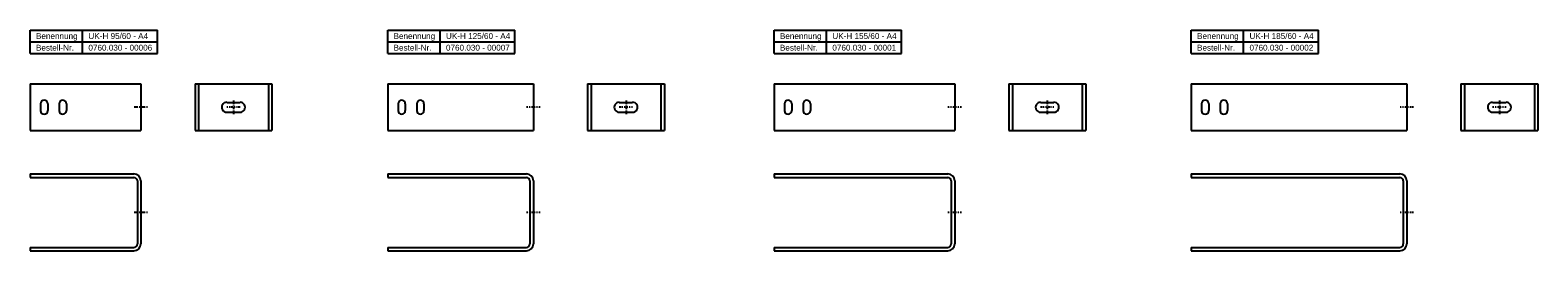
# Model space of a CAD drawing. Header units: inches. Extents: x 35 to 2736, y 37 to 227.
# Tile 1 of 2: x 35 to 1329, y 37 to 227. Entities that reach past the tile are written whole.
import ezdxf

# ---------------------------------------------------------------- set-up
doc = ezdxf.new("R2010")
doc.units = ezdxf.units.IN
doc.header["$LTSCALE"] = 4
doc.header["$MEASUREMENT"] = 0
doc.linetypes.add('STRICHPUNKT2', pattern=[0.5, 0.25, -0.125, 0, -0.125])
doc.layers.add('Halfen', color=2, linetype='Continuous')
doc.styles.add('ARIAL50', font='ARIAL.TTF', dxfattribs={"height": 5})

msp = doc.modelspace()

# ---------------------------------------------------------------- linework, layer by layer
at = {"layer": 'Halfen'}
for p, q in [((34.8, 206.7), (34.8, 226.7)), ((34.8, 226.7), (144, 226.7)), ((79.8, 206.7), (79.8, 226.7)), ((144, 206.7), (144, 226.7)), ((341.7, 206.7), (341.7, 226.7)), ((341.7, 226.7), (450.9, 226.7)), ((386.7, 206.7), (386.7, 226.7)), ((450.9, 206.7), (450.9, 226.7)), ((673.3, 206.7), (673.3, 226.7)), ((673.3, 226.7), (782.5, 226.7)), ((718.3, 206.7), (718.3, 226.7)), ((782.5, 206.7), (782.5, 226.7)), ((1031.3, 206.7), (1031.3, 226.7)), ((1031.3, 226.7), (1140.5, 226.7)), ((1076.3, 206.7), (1076.3, 226.7)), ((1140.5, 206.7), (1140.5, 226.7)), ((34.8, 216.7), (144, 216.7)), ((341.7, 216.7), (450.9, 216.7)), ((673.3, 216.7), (782.5, 216.7)), ((1031.3, 216.7), (1140.5, 216.7)), ((34.8, 206.7), (144, 206.7)), ((341.7, 206.7), (450.9, 206.7)), ((673.3, 206.7), (782.5, 206.7)), ((1031.3, 206.7), (1140.5, 206.7)), ((34.8, 180.6), (34.8, 140.6)), ((34.8, 180.6), (129.8, 180.6)), ((129.8, 180.6), (129.8, 140.6)), ((176.3, 180.6), (176.3, 140.6)), ((176.3, 180.6), (242.3, 180.6)), ((179.3, 180.6), (179.3, 140.6)), ((239.3, 180.6), (239.3, 140.6)), ((242.3, 180.6), (242.3, 140.6)), ((341.7, 180.6), (341.7, 140.6)), ((341.7, 180.6), (466.7, 180.6)), ((466.7, 180.6), (466.7, 140.6)), ((513.2, 180.6), (513.2, 140.6)), ((513.2, 180.6), (579.2, 180.6)), ((516.2, 180.6), (516.2, 140.6)), ((576.2, 180.6), (576.2, 140.6)), ((579.2, 180.6), (579.2, 140.6)), ((673.3, 180.6), (673.3, 140.6)), ((673.3, 180.6), (828.3, 180.6)), ((828.3, 180.6), (828.3, 140.6)), ((874.8, 180.6), (874.8, 140.6)), ((874.8, 180.6), (940.8, 180.6)), ((877.8, 180.6), (877.8, 140.6)), ((937.8, 180.6), (937.8, 140.6)), ((940.8, 180.6), (940.8, 140.6)), ((1031.3, 180.6), (1031.3, 140.6)), ((1031.3, 180.6), (1216.3, 180.6)), ((1216.3, 180.6), (1216.3, 140.6)), ((1262.8, 180.6), (1262.8, 140.6)), ((1262.8, 180.6), (1328.8, 180.6)), ((1265.8, 180.6), (1265.8, 140.6)), ((1325.8, 180.6), (1325.8, 140.6)), ((1328.8, 180.6), (1328.8, 140.6)), ((43.7, 163.5), (43.7, 157.7)), ((49.9, 163.5), (49.9, 157.7)), ((59.7, 163.5), (59.7, 157.7)), ((65.9, 163.5), (65.9, 157.7)), ((203.5, 164.8), (215, 164.8)), ((203.5, 156.3), (215, 156.3)), ((350.6, 163.5), (350.6, 157.7)), ((356.8, 163.5), (356.8, 157.7)), ((366.6, 163.5), (366.6, 157.7)), ((372.8, 163.5), (372.8, 157.7)), ((540.4, 164.8), (551.9, 164.8)), ((540.4, 156.3), (551.9, 156.3)), ((682.2, 163.5), (682.2, 157.7)), ((688.4, 163.5), (688.4, 157.7)), ((698.2, 163.5), (698.2, 157.7)), ((704.4, 163.5), (704.4, 157.7)), ((902, 164.8), (913.5, 164.8)), ((902, 156.3), (913.5, 156.3)), ((1040.2, 163.5), (1040.2, 157.7)), ((1046.4, 163.5), (1046.4, 157.7)), ((1056.2, 163.5), (1056.2, 157.7)), ((1062.4, 163.5), (1062.4, 157.7)), ((1290, 164.8), (1301.5, 164.8)), ((1290, 156.3), (1301.5, 156.3)), ((34.8, 140.6), (129.8, 140.6)), ((176.3, 140.6), (242.3, 140.6)), ((341.7, 140.6), (466.7, 140.6)), ((513.2, 140.6), (579.2, 140.6)), ((673.3, 140.6), (828.3, 140.6)), ((874.8, 140.6), (940.8, 140.6)), ((1031.3, 140.6), (1216.3, 140.6)), ((1262.8, 140.6), (1328.8, 140.6)), ((34.8, 103.4), (123.8, 103.4)), ((34.8, 103.4), (34.8, 100.4)), ((34.8, 100.4), (123.8, 100.4)), ((126.8, 97.4), (126.8, 43.4)), ((129.8, 97.4), (129.8, 43.4)), ((341.7, 103.4), (460.7, 103.4)), ((341.7, 103.4), (341.7, 100.4)), ((341.7, 100.4), (460.7, 100.4)), ((463.7, 97.4), (463.7, 43.4)), ((466.7, 97.4), (466.7, 43.4)), ((673.3, 103.4), (822.3, 103.4)), ((673.3, 103.4), (673.3, 100.4)), ((673.3, 100.4), (822.3, 100.4)), ((825.3, 97.4), (825.3, 43.4)), ((828.3, 97.4), (828.3, 43.4)), ((1031.3, 103.4), (1210.3, 103.4)), ((1031.3, 103.4), (1031.3, 100.4)), ((1031.3, 100.4), (1210.3, 100.4)), ((1213.3, 97.4), (1213.3, 43.4)), ((1216.3, 97.4), (1216.3, 43.4)), ((34.8, 40.4), (123.8, 40.4)), ((34.8, 40.4), (34.8, 37.4)), ((341.7, 40.4), (460.7, 40.4)), ((341.7, 40.4), (341.7, 37.4)), ((673.3, 40.4), (822.3, 40.4)), ((673.3, 40.4), (673.3, 37.4)), ((1031.3, 40.4), (1210.3, 40.4)), ((1031.3, 40.4), (1031.3, 37.4)), ((34.8, 37.4), (123.8, 37.4)), ((341.7, 37.4), (460.7, 37.4)), ((673.3, 37.4), (822.3, 37.4)), ((1031.3, 37.4), (1210.3, 37.4))]:
    msp.add_line(p, q, dxfattribs=at)
at = {"layer": 'Halfen', "color": 1, "linetype": 'STRICHPUNKT2'}
for p, q in [((135.6, 160.6), (124.1, 160.6)), ((215, 160.6), (203.5, 160.6)), ((209.3, 166.3), (209.3, 154.8)), ((472.4, 160.6), (460.9, 160.6)), ((551.9, 160.6), (540.4, 160.6)), ((546.2, 166.3), (546.2, 154.8)), ((834, 160.6), (822.5, 160.6)), ((913.5, 160.6), (902, 160.6)), ((907.8, 166.3), (907.8, 154.8)), ((1222, 160.6), (1210.5, 160.6)), ((1301.5, 160.6), (1290, 160.6)), ((1295.8, 166.3), (1295.8, 154.8)), ((135.6, 70.4), (124.1, 70.4)), ((472.4, 70.4), (460.9, 70.4)), ((834, 70.4), (822.5, 70.4)), ((1222, 70.4), (1210.5, 70.4))]:
    msp.add_line(p, q, dxfattribs=at)
at = {"layer": 'Halfen'}
for centre, radius, start, end in [((46.8, 163.5), 3.1, 0, 180), ((46.8, 157.7), 3.1, 180, 0), ((62.8, 163.5), 3.1, 0, 180), ((62.8, 157.7), 3.1, 180, 0), ((203.5, 160.6), 4.25, 89.9978, 270), ((215, 160.6), 4.25, 270, 90.0022), ((353.7, 163.5), 3.1, 0, 180), ((353.7, 157.7), 3.1, 180, 0), ((369.7, 163.5), 3.1, 0, 180), ((369.7, 157.7), 3.1, 180, 0), ((540.4, 160.6), 4.25, 89.9978, 270), ((551.9, 160.6), 4.25, 270, 90.0022), ((685.3, 163.5), 3.1, 0, 180), ((685.3, 157.7), 3.1, 180, 0), ((701.3, 163.5), 3.1, 0, 180), ((701.3, 157.7), 3.1, 180, 0), ((902, 160.6), 4.25, 89.9978, 270), ((913.5, 160.6), 4.25, 270, 90.0022), ((1043.3, 163.5), 3.1, 0, 180), ((1043.3, 157.7), 3.1, 180, 0), ((1059.3, 163.5), 3.1, 0, 180), ((1059.3, 157.7), 3.1, 180, 0), ((1290, 160.6), 4.25, 89.9978, 270), ((1301.5, 160.6), 4.25, 270, 90.0022), ((123.8, 97.4), 6, 0, 90), ((123.8, 97.4), 3, 0, 90), ((460.7, 97.4), 6, 0, 90), ((460.7, 97.4), 3, 0, 90), ((822.3, 97.4), 6, 0, 90), ((822.3, 97.4), 3, 0, 90), ((1210.3, 97.4), 6, 0, 90), ((1210.3, 97.4), 3, 0, 90), ((123.8, 43.4), 3, 270, 0), ((123.8, 43.4), 6, 270, 0), ((460.7, 43.4), 3, 270, 0), ((460.7, 43.4), 6, 270, 0), ((822.3, 43.4), 3, 270, 0), ((822.3, 43.4), 6, 270, 0), ((1210.3, 43.4), 3, 270, 0), ((1210.3, 43.4), 6, 270, 0)]:
    msp.add_arc(centre, radius, start, end, dxfattribs=at)

# ---------------------------------------------------------------- texts
at = {"layer": 'Halfen', "style": 'ARIAL50'}
for s, p in [('Benennung', (39.8, 219.2)), ('UK-H 95/60 - A4', (84.8, 219.2)), ('Benennung', (346.7, 219.2)), ('UK-H 125/60 - A4', (391.7, 219.2)), ('Benennung', (678.3, 219.2)), ('UK-H 155/60 - A4', (723.3, 219.2)), ('Benennung', (1036.3, 219.2)), ('UK-H 185/60 - A4', (1081.3, 219.2)), ('Bestell-Nr.', (39.8, 209.2)), ('0760.030 - 00006', (84.8, 209.2)), ('Bestell-Nr.', (346.7, 209.2)), ('0760.030 - 00007', (391.7, 209.2)), ('Bestell-Nr.', (678.3, 209.2)), ('0760.030 - 00001', (723.3, 209.2)), ('Bestell-Nr.', (1036.3, 209.2)), ('0760.030 - 00002', (1081.3, 209.2))]:
    msp.add_text(s, height=5, dxfattribs=at).set_placement(p)

doc.saveas('drawing.dxf')
